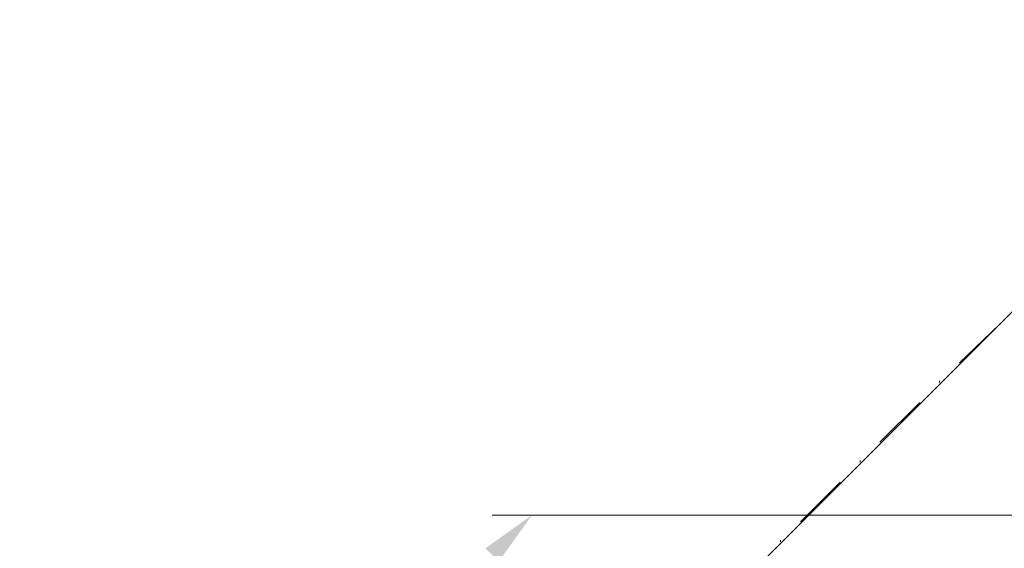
# Model space of a CAD drawing. Extents: x 309 to 1068, y 854 to 1368.
# Tile 15 of 82: x 393 to 434, y 1003 to 1025. Entities that reach past the tile are written whole.
import ezdxf

# ---------------------------------------------------------------- set-up
doc = ezdxf.new("R2010")
doc.units = 0
doc.layers.get('0').update_dxf_attribs({"linetype": 'CONTINUOUS'})
doc.layers.add('PDF_Geometry', color=7, linetype='CONTINUOUS', true_color=0xffffff)

msp = doc.modelspace()

# ---------------------------------------------------------------- linework, layer by layer
at = {"lineweight": 20}
msp.add_lwpolyline([(392.768534, 972.043478), (445.95277, 1025.227764), (565.635095, 1025.227764), (565.635095, 1000.111284), (512.450624, 946.926687), (458.442665, 946.926687)], dxfattribs=at)
at = {"layer": 'PDF_Geometry', "color": 252, "lineweight": 5}
for points in [[(431.678961, 1011.022427), (433.326149, 1012.601179)], [(430.855366, 1010.198835), (430.855366, 1010.267739)], [(428.385054, 1007.72852), (430.031774, 1009.375708)], [(427.561459, 1006.904929), (427.561459, 1006.973833)], [(425.091148, 1004.434145), (426.737867, 1006.081333)], [(424.267553, 1003.611022), (424.267553, 1003.679926)]]:
    msp.add_lwpolyline(points, dxfattribs=at)
at = {"layer": 'PDF_Geometry', "color": 0, "lineweight": 15}
msp.add_lwpolyline([(445.815712, 1004.70944), (412.326805, 1004.70944)], dxfattribs=at)
msp.add_solid([(412.052165, 1003.336761), (412.601071, 1002.787855), (413.973571, 1004.709261)], dxfattribs=at)

doc.saveas('drawing.dxf')
